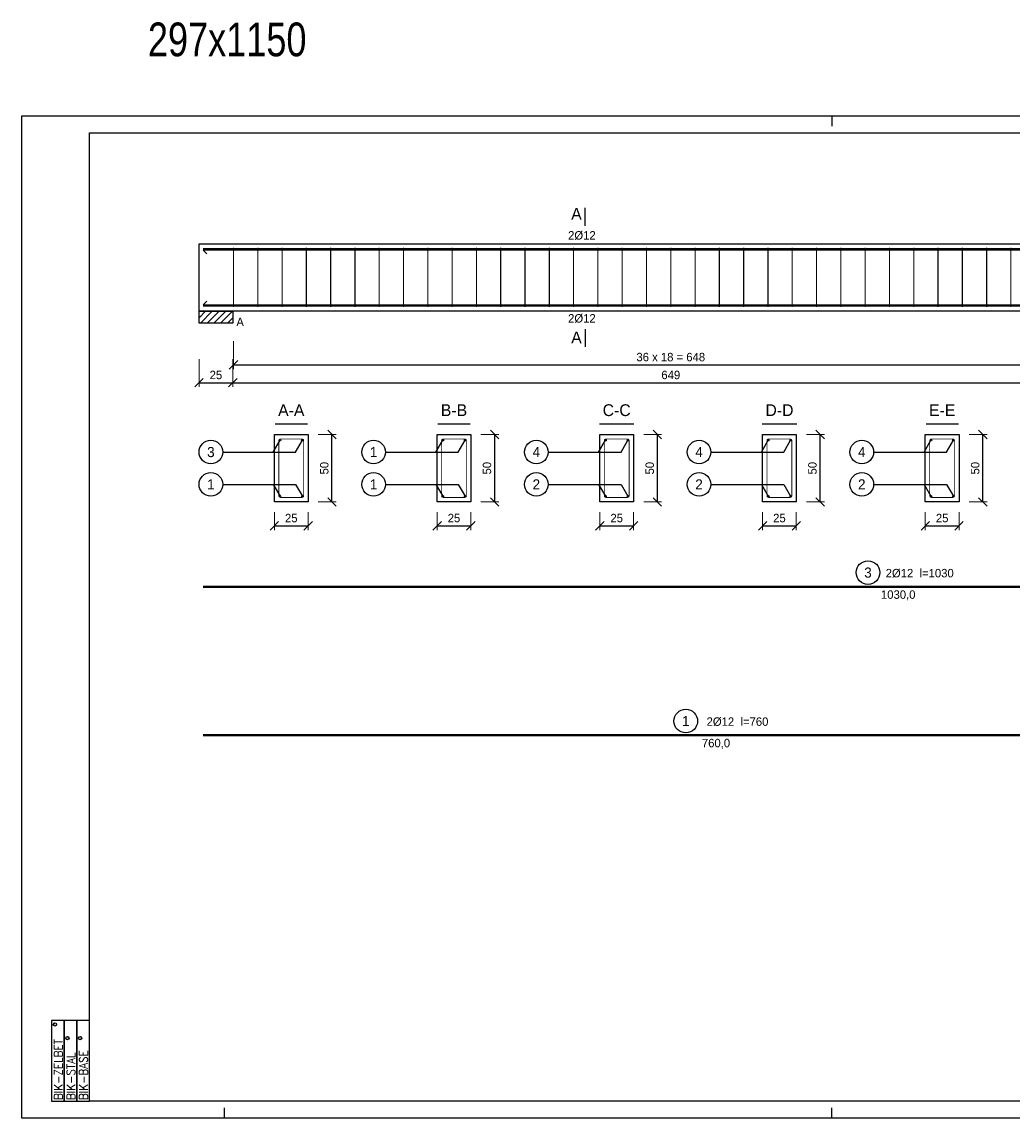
# Model space of a CAD drawing. Header units: millimetres. Extents: x -5773 to -2898, y -9833 to -1081.
# Tile 41 of 53: x -5773 to -5040, y -1893 to -1081. Entities that reach past the tile are written whole.
import ezdxf
from ezdxf.enums import TextEntityAlignment as Align

# ---------------------------------------------------------------- set-up
doc = ezdxf.new("R2010")
doc.units = ezdxf.units.MM
doc.header["$LTSCALE"] = 25
for name, color, linetype in [('BA_pdz', 2, 'Continuous'), ('BA_ram', 2, 'Continuous'), ('BA_txg', 3, 'Continuous')]:
    doc.layers.add(name, color=color, linetype=linetype)
doc.styles.add('BIKTC', font='bikromsw.shx', dxfattribs={"width": 0.85})
doc.styles.add('BIKTG', font='bikromsw.shx', dxfattribs={"width": 0.85})
doc.styles.add('BIKTS', font='bikromsw.shx', dxfattribs={"width": 0.85})
doc.styles.add('ROMANC', font='ROMANC.SHX', dxfattribs={"width": 0.9})
doc.styles.add('SPECBUD_TXT', font='txt')
doc.dimstyles.new('SPECBUD', dxfattribs={"dimscale": 25, "dimtxt": 0.25, "dimasz": 0.25, "dimexe": 0.125, "dimexo": 0.3, "dimgap": 0.1, "dimtad": 1, "dimdec": 0, "dimzin": 0, "dimtxsty": 'SPECBUD_TXT', "dimblk": 'OBLIQUE', "dimblk1": 'OBLIQUE', "dimblk2": 'OBLIQUE', "dimcen": 0.1, "dimclrt": 2, "dimadec": 0, "dimazin": 0, "dimtfac": 1, "dimtdec": 4, "dimtofl": 0, "dimtmove": 0, "dimatfit": 3, "dimfxl": 0.7, "dimfxlon": 1, "dimtolj": 1, "dimtzin": 0, "dimlwe": 0, "dimarcsym": 0})

# ---------------------------------------------------------------- blocks, each defined once
blk = doc.blocks.new('_OBLIQUE')
at = {"color": 0, "lineweight": -2}
blk.add_line((-0.5, -0.5), (0.5, 0.5), dxfattribs=at)
blk = doc.blocks.new('*D268')
at = {"color": 0, "lineweight": 0, "ltscale": 125}
for p, q in [((-5642.028278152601, -1330.457003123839), (-5642.028278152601, -1351.082003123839)), ((-5617.028278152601, -1330.457003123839), (-5617.028278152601, -1351.082003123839))]:
    blk.add_line(p, q, dxfattribs=at)
at = {"color": 0, "lineweight": -2, "ltscale": 125}
blk.add_line((-5642.028278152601, -1347.957003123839), (-5617.028278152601, -1347.957003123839), dxfattribs=at)
at = {"layer": 'Defpoints', "color": 0}
for p in [(-5642.028278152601, -1294.977003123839), (-5617.028278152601, -1294.977003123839), (-5617.028278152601, -1347.957003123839)]:
    blk.add_point(p, dxfattribs=at)
at = {"color": 0, "lineweight": -2, "xscale": 6.25, "yscale": 6.25, "zscale": 6.25, "rotation": 180}
blk.add_blockref('_OBLIQUE', (-5642.028278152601, -1347.957003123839), dxfattribs=at)
at = {"color": 0, "lineweight": -2, "xscale": 6.25, "yscale": 6.25, "zscale": 6.25}
blk.add_blockref('_OBLIQUE', (-5617.028278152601, -1347.957003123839), dxfattribs=at)
at = {"color": 2, "insert": (-5629.528278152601, -1342.265921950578), "char_height": 6.25, "attachment_point": 5, "style": 'SPECBUD_TXT'}
blk.add_mtext('\\A1;25', dxfattribs=at)
blk = doc.blocks.new('*D269')
at = {"color": 0, "lineweight": 0, "ltscale": 125}
for p, q in [((-5617.028278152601, -1330.457003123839), (-5617.028278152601, -1351.082003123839)), ((-4968.028278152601, -1330.457003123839), (-4968.028278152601, -1351.082003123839))]:
    blk.add_line(p, q, dxfattribs=at)
at = {"color": 0, "lineweight": -2, "ltscale": 125}
blk.add_line((-5617.028278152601, -1347.957003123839), (-4968.028278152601, -1347.957003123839), dxfattribs=at)
at = {"layer": 'Defpoints', "color": 0}
for p in [(-5617.028278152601, -1294.977003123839), (-4968.028278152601, -1294.977003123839), (-4968.028278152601, -1347.957003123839)]:
    blk.add_point(p, dxfattribs=at)
at = {"color": 0, "lineweight": -2, "xscale": 6.25, "yscale": 6.25, "zscale": 6.25, "rotation": 180}
blk.add_blockref('_OBLIQUE', (-5617.028278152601, -1347.957003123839), dxfattribs=at)
at = {"color": 0, "lineweight": -2, "xscale": 6.25, "yscale": 6.25, "zscale": 6.25}
blk.add_blockref('_OBLIQUE', (-4968.028278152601, -1347.957003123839), dxfattribs=at)
at = {"color": 2, "insert": (-5292.528278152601, -1342.265921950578), "char_height": 6.25, "attachment_point": 5, "style": 'SPECBUD_TXT'}
blk.add_mtext('\\A1;649', dxfattribs=at)
blk = doc.blocks.new('*D277')
at = {"color": 0, "lineweight": 0, "ltscale": 125}
for p, q in [((-5616.528278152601, -1317.217003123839), (-5616.528278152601, -1337.842003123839)), ((-4968.528278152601, -1317.217003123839), (-4968.528278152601, -1337.842003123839))]:
    blk.add_line(p, q, dxfattribs=at)
at = {"color": 0, "lineweight": -2, "ltscale": 125}
blk.add_line((-5616.528278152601, -1334.717003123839), (-4968.528278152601, -1334.717003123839), dxfattribs=at)
at = {"layer": 'Defpoints', "color": 0}
for p in [(-5616.528278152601, -1294.977003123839), (-4968.528278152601, -1294.977003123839), (-4968.528278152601, -1334.717003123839)]:
    blk.add_point(p, dxfattribs=at)
at = {"color": 0, "lineweight": -2, "xscale": 6.25, "yscale": 6.25, "zscale": 6.25, "rotation": 180}
blk.add_blockref('_OBLIQUE', (-5616.528278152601, -1334.717003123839), dxfattribs=at)
at = {"color": 0, "lineweight": -2, "xscale": 6.25, "yscale": 6.25, "zscale": 6.25}
blk.add_blockref('_OBLIQUE', (-4968.528278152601, -1334.717003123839), dxfattribs=at)
at = {"color": 2, "insert": (-5292.528278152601, -1329.023790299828), "char_height": 6.25, "attachment_point": 5, "style": 'SPECBUD_TXT'}
blk.add_mtext('\\A1;36 x 18 = 648', dxfattribs=at)
blk = doc.blocks.new('*D281')
at = {"color": 0, "lineweight": 0, "ltscale": 125}
for p, q in [((-5553.708278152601, -1386.327003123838), (-5540.423278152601, -1386.327003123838)), ((-5553.708278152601, -1436.327003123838), (-5540.423278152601, -1436.327003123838))]:
    blk.add_line(p, q, dxfattribs=at)
at = {"color": 0, "lineweight": -2, "ltscale": 125}
blk.add_line((-5543.548278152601, -1436.327003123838), (-5543.548278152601, -1386.327003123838), dxfattribs=at)
at = {"layer": 'Defpoints', "color": 0}
for p in [(-5561.208278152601, -1386.327003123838), (-5543.548278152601, -1386.327003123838), (-5561.208278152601, -1436.327003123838)]:
    blk.add_point(p, dxfattribs=at)
at = {"color": 0, "lineweight": -2, "xscale": 6.25, "yscale": 6.25, "zscale": 6.25}
for p, rotation in [((-5543.548278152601, -1386.327003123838), 90), ((-5543.548278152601, -1436.327003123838), 270)]:
    blk.add_blockref('_OBLIQUE', p, dxfattribs=dict(at, rotation=rotation))
at = {"color": 2, "insert": (-5549.239359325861, -1411.327003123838), "char_height": 6.25, "attachment_point": 5, "rotation": 90, "style": 'SPECBUD_TXT'}
blk.add_mtext('\\A1;50', dxfattribs=at)
blk = doc.blocks.new('*D282')
at = {"color": 0, "lineweight": 0, "ltscale": 125}
for p, q in [((-5586.208278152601, -1443.827003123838), (-5586.208278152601, -1457.112003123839)), ((-5561.208278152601, -1443.827003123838), (-5561.208278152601, -1457.112003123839))]:
    blk.add_line(p, q, dxfattribs=at)
at = {"color": 0, "lineweight": -2, "ltscale": 125}
blk.add_line((-5586.208278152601, -1453.987003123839), (-5561.208278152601, -1453.987003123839), dxfattribs=at)
at = {"layer": 'Defpoints', "color": 0}
for p in [(-5586.208278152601, -1436.327003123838), (-5561.208278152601, -1436.327003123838), (-5561.208278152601, -1453.987003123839)]:
    blk.add_point(p, dxfattribs=at)
at = {"color": 0, "lineweight": -2, "xscale": 6.25, "yscale": 6.25, "zscale": 6.25, "rotation": 180}
blk.add_blockref('_OBLIQUE', (-5586.208278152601, -1453.987003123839), dxfattribs=at)
at = {"color": 0, "lineweight": -2, "xscale": 6.25, "yscale": 6.25, "zscale": 6.25}
blk.add_blockref('_OBLIQUE', (-5561.208278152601, -1453.987003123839), dxfattribs=at)
at = {"color": 2, "insert": (-5573.708278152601, -1448.295921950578), "char_height": 6.25, "attachment_point": 5, "style": 'SPECBUD_TXT'}
blk.add_mtext('\\A1;25', dxfattribs=at)
blk = doc.blocks.new('*D283')
at = {"color": 0, "lineweight": 0, "ltscale": 125}
for p, q in [((-5433.148278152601, -1386.327003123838), (-5419.863278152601, -1386.327003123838)), ((-5433.148278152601, -1436.327003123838), (-5419.863278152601, -1436.327003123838))]:
    blk.add_line(p, q, dxfattribs=at)
at = {"color": 0, "lineweight": -2, "ltscale": 125}
blk.add_line((-5422.988278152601, -1436.327003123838), (-5422.988278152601, -1386.327003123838), dxfattribs=at)
at = {"layer": 'Defpoints', "color": 0}
for p in [(-5440.648278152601, -1386.327003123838), (-5422.988278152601, -1386.327003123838), (-5440.648278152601, -1436.327003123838)]:
    blk.add_point(p, dxfattribs=at)
at = {"color": 0, "lineweight": -2, "xscale": 6.25, "yscale": 6.25, "zscale": 6.25}
for p, rotation in [((-5422.988278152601, -1386.327003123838), 90), ((-5422.988278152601, -1436.327003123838), 270)]:
    blk.add_blockref('_OBLIQUE', p, dxfattribs=dict(at, rotation=rotation))
at = {"color": 2, "insert": (-5428.679359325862, -1411.327003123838), "char_height": 6.25, "attachment_point": 5, "rotation": 90, "style": 'SPECBUD_TXT'}
blk.add_mtext('\\A1;50', dxfattribs=at)
blk = doc.blocks.new('*D284')
at = {"color": 0, "lineweight": 0, "ltscale": 125}
for p, q in [((-5465.648278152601, -1443.827003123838), (-5465.648278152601, -1457.112003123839)), ((-5440.648278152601, -1443.827003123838), (-5440.648278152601, -1457.112003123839))]:
    blk.add_line(p, q, dxfattribs=at)
at = {"color": 0, "lineweight": -2, "ltscale": 125}
blk.add_line((-5465.648278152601, -1453.987003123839), (-5440.648278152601, -1453.987003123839), dxfattribs=at)
at = {"layer": 'Defpoints', "color": 0}
for p in [(-5465.648278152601, -1436.327003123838), (-5440.648278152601, -1436.327003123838), (-5440.648278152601, -1453.987003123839)]:
    blk.add_point(p, dxfattribs=at)
at = {"color": 0, "lineweight": -2, "xscale": 6.25, "yscale": 6.25, "zscale": 6.25, "rotation": 180}
blk.add_blockref('_OBLIQUE', (-5465.648278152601, -1453.987003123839), dxfattribs=at)
at = {"color": 0, "lineweight": -2, "xscale": 6.25, "yscale": 6.25, "zscale": 6.25}
blk.add_blockref('_OBLIQUE', (-5440.648278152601, -1453.987003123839), dxfattribs=at)
at = {"color": 2, "insert": (-5453.148278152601, -1448.295921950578), "char_height": 6.25, "attachment_point": 5, "style": 'SPECBUD_TXT'}
blk.add_mtext('\\A1;25', dxfattribs=at)
blk = doc.blocks.new('*D285')
at = {"color": 0, "lineweight": 0, "ltscale": 125}
for p, q in [((-5312.588278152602, -1386.327003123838), (-5299.303278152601, -1386.327003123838)), ((-5312.588278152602, -1436.327003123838), (-5299.303278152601, -1436.327003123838))]:
    blk.add_line(p, q, dxfattribs=at)
at = {"color": 0, "lineweight": -2, "ltscale": 125}
blk.add_line((-5302.428278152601, -1436.327003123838), (-5302.428278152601, -1386.327003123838), dxfattribs=at)
at = {"layer": 'Defpoints', "color": 0}
for p in [(-5320.088278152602, -1386.327003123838), (-5302.428278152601, -1386.327003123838), (-5320.088278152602, -1436.327003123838)]:
    blk.add_point(p, dxfattribs=at)
at = {"color": 0, "lineweight": -2, "xscale": 6.25, "yscale": 6.25, "zscale": 6.25}
for p, rotation in [((-5302.428278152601, -1386.327003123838), 90), ((-5302.428278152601, -1436.327003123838), 270)]:
    blk.add_blockref('_OBLIQUE', p, dxfattribs=dict(at, rotation=rotation))
at = {"color": 2, "insert": (-5308.119359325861, -1411.327003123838), "char_height": 6.25, "attachment_point": 5, "rotation": 90, "style": 'SPECBUD_TXT'}
blk.add_mtext('\\A1;50', dxfattribs=at)
blk = doc.blocks.new('*D286')
at = {"color": 0, "lineweight": 0, "ltscale": 125}
for p, q in [((-5345.088278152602, -1443.827003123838), (-5345.088278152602, -1457.112003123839)), ((-5320.088278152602, -1443.827003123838), (-5320.088278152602, -1457.112003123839))]:
    blk.add_line(p, q, dxfattribs=at)
at = {"color": 0, "lineweight": -2, "ltscale": 125}
blk.add_line((-5345.088278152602, -1453.987003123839), (-5320.088278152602, -1453.987003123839), dxfattribs=at)
at = {"layer": 'Defpoints', "color": 0}
for p in [(-5345.088278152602, -1436.327003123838), (-5320.088278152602, -1436.327003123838), (-5320.088278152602, -1453.987003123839)]:
    blk.add_point(p, dxfattribs=at)
at = {"color": 0, "lineweight": -2, "xscale": 6.25, "yscale": 6.25, "zscale": 6.25, "rotation": 180}
blk.add_blockref('_OBLIQUE', (-5345.088278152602, -1453.987003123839), dxfattribs=at)
at = {"color": 0, "lineweight": -2, "xscale": 6.25, "yscale": 6.25, "zscale": 6.25}
blk.add_blockref('_OBLIQUE', (-5320.088278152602, -1453.987003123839), dxfattribs=at)
at = {"color": 2, "insert": (-5332.588278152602, -1448.295921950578), "char_height": 6.25, "attachment_point": 5, "style": 'SPECBUD_TXT'}
blk.add_mtext('\\A1;25', dxfattribs=at)
blk = doc.blocks.new('*D287')
at = {"color": 0, "lineweight": 0, "ltscale": 125}
for p, q in [((-5192.028278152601, -1386.327003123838), (-5178.743278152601, -1386.327003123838)), ((-5192.028278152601, -1436.327003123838), (-5178.743278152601, -1436.327003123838))]:
    blk.add_line(p, q, dxfattribs=at)
at = {"color": 0, "lineweight": -2, "ltscale": 125}
blk.add_line((-5181.868278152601, -1436.327003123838), (-5181.868278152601, -1386.327003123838), dxfattribs=at)
at = {"layer": 'Defpoints', "color": 0}
for p in [(-5199.528278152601, -1386.327003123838), (-5181.868278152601, -1386.327003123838), (-5199.528278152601, -1436.327003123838)]:
    blk.add_point(p, dxfattribs=at)
at = {"color": 0, "lineweight": -2, "xscale": 6.25, "yscale": 6.25, "zscale": 6.25}
for p, rotation in [((-5181.868278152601, -1386.327003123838), 90), ((-5181.868278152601, -1436.327003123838), 270)]:
    blk.add_blockref('_OBLIQUE', p, dxfattribs=dict(at, rotation=rotation))
at = {"color": 2, "insert": (-5187.559359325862, -1411.327003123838), "char_height": 6.25, "attachment_point": 5, "rotation": 90, "style": 'SPECBUD_TXT'}
blk.add_mtext('\\A1;50', dxfattribs=at)
blk = doc.blocks.new('*D288')
at = {"color": 0, "lineweight": 0, "ltscale": 125}
for p, q in [((-5224.528278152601, -1443.827003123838), (-5224.528278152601, -1457.112003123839)), ((-5199.528278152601, -1443.827003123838), (-5199.528278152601, -1457.112003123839))]:
    blk.add_line(p, q, dxfattribs=at)
at = {"color": 0, "lineweight": -2, "ltscale": 125}
blk.add_line((-5224.528278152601, -1453.987003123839), (-5199.528278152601, -1453.987003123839), dxfattribs=at)
at = {"layer": 'Defpoints', "color": 0}
for p in [(-5224.528278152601, -1436.327003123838), (-5199.528278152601, -1436.327003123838), (-5199.528278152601, -1453.987003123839)]:
    blk.add_point(p, dxfattribs=at)
at = {"color": 0, "lineweight": -2, "xscale": 6.25, "yscale": 6.25, "zscale": 6.25, "rotation": 180}
blk.add_blockref('_OBLIQUE', (-5224.528278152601, -1453.987003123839), dxfattribs=at)
at = {"color": 0, "lineweight": -2, "xscale": 6.25, "yscale": 6.25, "zscale": 6.25}
blk.add_blockref('_OBLIQUE', (-5199.528278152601, -1453.987003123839), dxfattribs=at)
at = {"color": 2, "insert": (-5212.028278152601, -1448.295921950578), "char_height": 6.25, "attachment_point": 5, "style": 'SPECBUD_TXT'}
blk.add_mtext('\\A1;25', dxfattribs=at)
blk = doc.blocks.new('*D289')
at = {"color": 0, "lineweight": 0, "ltscale": 125}
for p, q in [((-5071.468278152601, -1386.327003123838), (-5058.183278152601, -1386.327003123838)), ((-5071.468278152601, -1436.327003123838), (-5058.183278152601, -1436.327003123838))]:
    blk.add_line(p, q, dxfattribs=at)
at = {"color": 0, "lineweight": -2, "ltscale": 125}
blk.add_line((-5061.308278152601, -1436.327003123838), (-5061.308278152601, -1386.327003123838), dxfattribs=at)
at = {"layer": 'Defpoints', "color": 0}
for p in [(-5078.968278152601, -1386.327003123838), (-5061.308278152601, -1386.327003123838), (-5078.968278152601, -1436.327003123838)]:
    blk.add_point(p, dxfattribs=at)
at = {"color": 0, "lineweight": -2, "xscale": 6.25, "yscale": 6.25, "zscale": 6.25}
for p, rotation in [((-5061.308278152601, -1386.327003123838), 90), ((-5061.308278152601, -1436.327003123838), 270)]:
    blk.add_blockref('_OBLIQUE', p, dxfattribs=dict(at, rotation=rotation))
at = {"color": 2, "insert": (-5066.999359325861, -1411.327003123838), "char_height": 6.25, "attachment_point": 5, "rotation": 90, "style": 'SPECBUD_TXT'}
blk.add_mtext('\\A1;50', dxfattribs=at)
blk = doc.blocks.new('*D290')
at = {"color": 0, "lineweight": 0, "ltscale": 125}
for p, q in [((-5103.968278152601, -1443.827003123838), (-5103.968278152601, -1457.112003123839)), ((-5078.968278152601, -1443.827003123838), (-5078.968278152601, -1457.112003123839))]:
    blk.add_line(p, q, dxfattribs=at)
at = {"color": 0, "lineweight": -2, "ltscale": 125}
blk.add_line((-5103.968278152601, -1453.987003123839), (-5078.968278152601, -1453.987003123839), dxfattribs=at)
at = {"layer": 'Defpoints', "color": 0}
for p in [(-5103.968278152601, -1436.327003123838), (-5078.968278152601, -1436.327003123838), (-5078.968278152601, -1453.987003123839)]:
    blk.add_point(p, dxfattribs=at)
at = {"color": 0, "lineweight": -2, "xscale": 6.25, "yscale": 6.25, "zscale": 6.25, "rotation": 180}
blk.add_blockref('_OBLIQUE', (-5103.968278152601, -1453.987003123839), dxfattribs=at)
at = {"color": 0, "lineweight": -2, "xscale": 6.25, "yscale": 6.25, "zscale": 6.25}
blk.add_blockref('_OBLIQUE', (-5078.968278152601, -1453.987003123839), dxfattribs=at)
at = {"color": 2, "insert": (-5091.468278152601, -1448.295921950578), "char_height": 6.25, "attachment_point": 5, "style": 'SPECBUD_TXT'}
blk.add_mtext('\\A1;25', dxfattribs=at)
blk = doc.blocks.new('BBB')
for points in [[(2.390818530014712, 0.747221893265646), (2.390818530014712, 1.120832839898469), (0, 1.120832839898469), (0, 0.747221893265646)], [(2.390818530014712, 0.373610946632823), (2.390818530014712, 0.747221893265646), (0, 0.747221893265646), (0, 0.373610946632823)], [(2.390818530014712, 0), (2.390818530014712, 0.373610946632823), (0, 0.373610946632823), (0, 0)]]:
    blk.add_lwpolyline(points, close=True)
for centre in [(2.277232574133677, 1.023963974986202), (1.871369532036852, 0.6503530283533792), (1.871369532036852, 0.2767420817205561)]:
    blk.add_circle(centre, 0.04925559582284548)
at = {"style": 'ROMANC', "width": 0.9}
for s, p in [('BIK-ZELBET', (0.03184617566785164, 0.7981096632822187)), ('BIK-STAL', (0.03184617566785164, 0.4244987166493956)), ('BIK-BASE', (0.03184617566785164, 0.05088777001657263))]:
    blk.add_text(s, height=0.248805, dxfattribs=at).set_placement(p)
at = {"style": 'BIKTS', "width": 0.85}
for p in [(2.277232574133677, 1.023963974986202), (1.871369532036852, 0.6503530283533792), (1.871369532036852, 0.2767420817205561)]:
    blk.add_text('R', height=0.05729552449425, dxfattribs=at).set_placement(p, align=Align.MIDDLE_CENTER)
blk = doc.blocks.new('biketyk')
at = {"xscale": 10, "yscale": 10, "zscale": 10, "rotation": 90}
blk.add_blockref('BBB', (0, 0), dxfattribs=at)
at = {"style": 'BIKTC', "width": 0.8}
for tag, p in [('KOMENTARZ', (-0.9844944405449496, 25.5686402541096)), ('RYSUNEK', (-8.456713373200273, 25.5686402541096)), ('DATA', (-4.720603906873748, 25.5686402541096))]:
    blk.add_attdef(tag, p, '', height=2, rotation=90, dxfattribs=at)

msp = doc.modelspace()

# ---------------------------------------------------------------- hatches: boundary and pattern name
at = {"ltscale": 125}
h = msp.add_hatch(dxfattribs=at)
h.set_pattern_fill('ANSI31', color=256, scale=2.5, style=0)
h.set_pattern_definition([(45, (-5650.868278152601, -1193.647003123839), (2.5, -2.5), [])])
h.paths.add_polyline_path([(-5642.028278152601, -1303.807003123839), (-5642.028278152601, -1294.977003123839), (-5617.028278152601, -1294.977003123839), (-5617.028278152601, -1303.807003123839), (-5642.028278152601, -1303.807003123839)], is_closed=False)

# ---------------------------------------------------------------- linework, layer by layer
at = {"color": 1, "linetype": 'Continuous', "ltscale": 125}
for p, q in [((-5356.048278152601, -1231.727003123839), (-5356.048278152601, -1218.477003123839)), ((-5639.028278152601, -1249.777003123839), (-5636.378278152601, -1252.427003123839)), ((-5639.028278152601, -1249.777003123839), (-5636.378278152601, -1252.427003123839)), ((-5639.028278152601, -1290.177003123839), (-5636.378278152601, -1287.527003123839)), ((-5639.028278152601, -1290.177003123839), (-5636.378278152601, -1287.527003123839)), ((-5356.048278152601, -1308.227003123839), (-5356.048278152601, -1321.477003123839)), ((-5585.678278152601, -1378.377003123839), (-5561.728278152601, -1378.377003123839)), ((-5465.118278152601, -1378.377003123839), (-5441.168278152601, -1378.377003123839)), ((-5345.358278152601, -1378.377003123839), (-5319.808278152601, -1378.377003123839)), ((-5224.798278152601, -1378.377003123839), (-5199.248278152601, -1378.377003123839)), ((-5103.438278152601, -1378.377003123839), (-5079.488278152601, -1378.377003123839))]:
    msp.add_line(p, q, dxfattribs=at)
at = {"color": 2, "linetype": 'Continuous', "ltscale": 125}
for points in [[(-5642.028278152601, -1244.977003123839), (-3037.028278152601, -1244.977003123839), (-3037.028278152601, -1294.977003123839), (-5642.028278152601, -1294.977003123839), (-5642.028278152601, -1244.977003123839)], [(-5586.208278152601, -1386.327003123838), (-5586.208278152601, -1386.327003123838), (-5586.208278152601, -1386.327003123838), (-5561.208278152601, -1386.327003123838), (-5561.208278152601, -1386.327003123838), (-5561.208278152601, -1386.327003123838), (-5561.208278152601, -1386.327003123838), (-5561.208278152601, -1386.327003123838), (-5561.208278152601, -1436.327003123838), (-5561.208278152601, -1436.327003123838), (-5586.208278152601, -1436.327003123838), (-5586.208278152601, -1436.327003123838), (-5586.208278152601, -1386.327003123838), (-5586.208278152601, -1386.327003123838), (-5586.208278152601, -1386.327003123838)], [(-5465.648278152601, -1386.327003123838), (-5465.648278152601, -1386.327003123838), (-5465.648278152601, -1386.327003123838), (-5440.648278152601, -1386.327003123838), (-5440.648278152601, -1386.327003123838), (-5440.648278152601, -1386.327003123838), (-5440.648278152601, -1386.327003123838), (-5440.648278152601, -1386.327003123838), (-5440.648278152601, -1436.327003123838), (-5440.648278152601, -1436.327003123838), (-5465.648278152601, -1436.327003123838), (-5465.648278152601, -1436.327003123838), (-5465.648278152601, -1386.327003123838), (-5465.648278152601, -1386.327003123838), (-5465.648278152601, -1386.327003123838)], [(-5345.088278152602, -1386.327003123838), (-5345.088278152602, -1386.327003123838), (-5345.088278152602, -1386.327003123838), (-5320.088278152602, -1386.327003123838), (-5320.088278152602, -1386.327003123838), (-5320.088278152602, -1386.327003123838), (-5320.088278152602, -1386.327003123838), (-5320.088278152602, -1386.327003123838), (-5320.088278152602, -1436.327003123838), (-5320.088278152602, -1436.327003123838), (-5345.088278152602, -1436.327003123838), (-5345.088278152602, -1436.327003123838), (-5345.088278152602, -1386.327003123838), (-5345.088278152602, -1386.327003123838), (-5345.088278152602, -1386.327003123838)], [(-5224.528278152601, -1386.327003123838), (-5224.528278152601, -1386.327003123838), (-5224.528278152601, -1386.327003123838), (-5199.528278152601, -1386.327003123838), (-5199.528278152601, -1386.327003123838), (-5199.528278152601, -1386.327003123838), (-5199.528278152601, -1386.327003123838), (-5199.528278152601, -1386.327003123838), (-5199.528278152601, -1436.327003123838), (-5199.528278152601, -1436.327003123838), (-5224.528278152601, -1436.327003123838), (-5224.528278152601, -1436.327003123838), (-5224.528278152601, -1386.327003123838), (-5224.528278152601, -1386.327003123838), (-5224.528278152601, -1386.327003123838)], [(-5103.968278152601, -1386.327003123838), (-5103.968278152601, -1386.327003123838), (-5103.968278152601, -1386.327003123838), (-5078.968278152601, -1386.327003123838), (-5078.968278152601, -1386.327003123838), (-5078.968278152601, -1386.327003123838), (-5078.968278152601, -1386.327003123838), (-5078.968278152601, -1386.327003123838), (-5078.968278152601, -1436.327003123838), (-5078.968278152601, -1436.327003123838), (-5103.968278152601, -1436.327003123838), (-5103.968278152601, -1436.327003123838), (-5103.968278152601, -1386.327003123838), (-5103.968278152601, -1386.327003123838), (-5103.968278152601, -1386.327003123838)]]:
    msp.add_lwpolyline(points, dxfattribs=at)
at = {"color": 3, "linetype": 'Continuous', "ltscale": 125}
for points, const_width in [([(-4609.028278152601, -1249.177003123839), (-4609.028278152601, -1249.177003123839), (-4609.028278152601, -1249.177003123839), (-4609.028278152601, -1249.177003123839), (-4609.028278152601, -1249.177003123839), (-4609.028278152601, -1249.177003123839), (-5639.028278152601, -1249.177003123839), (-5639.028278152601, -1249.177003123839), (-5639.028278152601, -1249.177003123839), (-5639.028278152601, -1249.177003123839), (-5639.028278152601, -1249.177003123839), (-5639.028278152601, -1249.177003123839)], 1.77), ([(-5616.528278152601, -1291.977003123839), (-5616.528278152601, -1247.977003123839)], 0.83), ([(-5598.528278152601, -1291.977003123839), (-5598.528278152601, -1247.977003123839)], 0.83), ([(-5580.528278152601, -1291.977003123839), (-5580.528278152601, -1247.977003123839)], 0.83), ([(-5562.528278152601, -1291.977003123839), (-5562.528278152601, -1247.977003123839)], 0.83), ([(-5544.528278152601, -1291.977003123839), (-5544.528278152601, -1247.977003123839)], 0.83), ([(-5526.528278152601, -1291.977003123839), (-5526.528278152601, -1247.977003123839)], 0.83), ([(-5508.528278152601, -1291.977003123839), (-5508.528278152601, -1247.977003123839)], 0.83), ([(-5490.528278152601, -1291.977003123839), (-5490.528278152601, -1247.977003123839)], 0.83), ([(-5472.528278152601, -1291.977003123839), (-5472.528278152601, -1247.977003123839)], 0.83), ([(-5454.528278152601, -1291.977003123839), (-5454.528278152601, -1247.977003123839)], 0.83), ([(-5436.528278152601, -1291.977003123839), (-5436.528278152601, -1247.977003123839)], 0.83), ([(-5418.528278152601, -1291.977003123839), (-5418.528278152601, -1247.977003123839)], 0.83), ([(-5400.528278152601, -1291.977003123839), (-5400.528278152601, -1247.977003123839)], 0.83), ([(-5382.528278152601, -1291.977003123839), (-5382.528278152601, -1247.977003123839)], 0.83), ([(-5364.528278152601, -1291.977003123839), (-5364.528278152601, -1247.977003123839)], 0.83), ([(-5346.528278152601, -1291.977003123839), (-5346.528278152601, -1247.977003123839)], 0.83), ([(-5328.528278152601, -1291.977003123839), (-5328.528278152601, -1247.977003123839)], 0.83), ([(-5310.528278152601, -1291.977003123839), (-5310.528278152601, -1247.977003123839)], 0.83), ([(-5292.528278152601, -1291.977003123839), (-5292.528278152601, -1247.977003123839)], 0.83), ([(-5274.528278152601, -1291.977003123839), (-5274.528278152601, -1247.977003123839)], 0.83), ([(-5256.528278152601, -1291.977003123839), (-5256.528278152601, -1247.977003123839)], 0.83), ([(-5238.528278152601, -1291.977003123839), (-5238.528278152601, -1247.977003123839)], 0.83), ([(-5220.528278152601, -1291.977003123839), (-5220.528278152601, -1247.977003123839)], 0.83), ([(-5202.528278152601, -1291.977003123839), (-5202.528278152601, -1247.977003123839)], 0.83), ([(-5184.528278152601, -1291.977003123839), (-5184.528278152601, -1247.977003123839)], 0.83), ([(-5166.528278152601, -1291.977003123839), (-5166.528278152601, -1247.977003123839)], 0.83), ([(-5148.528278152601, -1291.977003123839), (-5148.528278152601, -1247.977003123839)], 0.83), ([(-5130.528278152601, -1291.977003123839), (-5130.528278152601, -1247.977003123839)], 0.83), ([(-5112.528278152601, -1291.977003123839), (-5112.528278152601, -1247.977003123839)], 0.83), ([(-5094.528278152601, -1291.977003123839), (-5094.528278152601, -1247.977003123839)], 0.83), ([(-5076.528278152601, -1291.977003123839), (-5076.528278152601, -1247.977003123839)], 0.83), ([(-5058.528278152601, -1291.977003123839), (-5058.528278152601, -1247.977003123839)], 0.83), ([(-5040.528278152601, -1291.977003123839), (-5040.528278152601, -1247.977003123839)], 0.83), ([(-4879.028278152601, -1290.777003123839), (-4879.028278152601, -1290.777003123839), (-4879.028278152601, -1290.777003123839), (-4879.028278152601, -1290.777003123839), (-4879.028278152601, -1290.777003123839), (-4879.028278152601, -1290.777003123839), (-5639.028278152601, -1290.777003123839), (-5639.028278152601, -1290.777003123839), (-5639.028278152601, -1290.777003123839), (-5639.028278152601, -1290.777003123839), (-5639.028278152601, -1290.777003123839), (-5639.028278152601, -1290.777003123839)], 1.77), ([(-4609.028278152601, -1499.177003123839), (-4609.028278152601, -1499.177003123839), (-4609.028278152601, -1499.177003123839), (-4609.028278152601, -1499.177003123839), (-4609.028278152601, -1499.177003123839), (-4609.028278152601, -1499.177003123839), (-5639.028278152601, -1499.177003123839), (-5639.028278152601, -1499.177003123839), (-5639.028278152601, -1499.177003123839), (-5639.028278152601, -1499.177003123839), (-5639.028278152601, -1499.177003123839), (-5639.028278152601, -1499.177003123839)], 1.77), ([(-4879.028278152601, -1609.177003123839), (-4879.028278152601, -1609.177003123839), (-4879.028278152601, -1609.177003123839), (-4879.028278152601, -1609.177003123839), (-4879.028278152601, -1609.177003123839), (-4879.028278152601, -1609.177003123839), (-5639.028278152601, -1609.177003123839), (-5639.028278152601, -1609.177003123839), (-5639.028278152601, -1609.177003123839), (-5639.028278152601, -1609.177003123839), (-5639.028278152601, -1609.177003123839), (-5639.028278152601, -1609.177003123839)], 1.77)]:
    msp.add_lwpolyline(points, dxfattribs=dict(at, const_width=const_width))
at = {"color": 1, "linetype": 'Continuous', "ltscale": 125}
for points in [[(-5642.028278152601, -1303.807003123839), (-5642.028278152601, -1294.977003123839), (-5617.028278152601, -1294.977003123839), (-5617.028278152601, -1303.807003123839)], [(-5624.508278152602, -1399.357003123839), (-5570.508278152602, -1399.357003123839), (-5565.408278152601, -1390.527003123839)], [(-5624.508278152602, -1399.357003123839), (-5587.108278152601, -1399.357003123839), (-5582.008278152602, -1390.527003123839)], [(-5503.948278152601, -1399.357003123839), (-5449.948278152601, -1399.357003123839), (-5444.848278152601, -1390.527003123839)], [(-5503.948278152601, -1399.357003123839), (-5466.548278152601, -1399.357003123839), (-5461.448278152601, -1390.527003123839)], [(-5383.388278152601, -1399.357003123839), (-5329.388278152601, -1399.357003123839), (-5324.288278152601, -1390.527003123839)], [(-5383.388278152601, -1399.357003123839), (-5345.988278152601, -1399.357003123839), (-5340.888278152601, -1390.527003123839)], [(-5262.828278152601, -1399.357003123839), (-5208.828278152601, -1399.357003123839), (-5203.728278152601, -1390.527003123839)], [(-5262.828278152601, -1399.357003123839), (-5225.428278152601, -1399.357003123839), (-5220.328278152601, -1390.527003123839)], [(-5142.268278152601, -1399.357003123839), (-5088.268278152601, -1399.357003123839), (-5083.168278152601, -1390.527003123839)], [(-5142.268278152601, -1399.357003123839), (-5104.868278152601, -1399.357003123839), (-5099.768278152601, -1390.527003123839)], [(-5624.508278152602, -1423.297003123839), (-5587.108278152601, -1423.297003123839), (-5582.008278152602, -1432.127003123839)], [(-5624.508278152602, -1423.297003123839), (-5570.508278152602, -1423.297003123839), (-5565.408278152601, -1432.127003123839)], [(-5503.948278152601, -1423.297003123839), (-5466.548278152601, -1423.297003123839), (-5461.448278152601, -1432.127003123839)], [(-5503.948278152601, -1423.297003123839), (-5449.948278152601, -1423.297003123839), (-5444.848278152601, -1432.127003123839)], [(-5383.388278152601, -1423.297003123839), (-5345.988278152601, -1423.297003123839), (-5340.888278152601, -1432.127003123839)], [(-5383.388278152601, -1423.297003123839), (-5329.388278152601, -1423.297003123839), (-5324.288278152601, -1432.127003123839)], [(-5262.828278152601, -1423.297003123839), (-5225.428278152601, -1423.297003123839), (-5220.328278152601, -1432.127003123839)], [(-5262.828278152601, -1423.297003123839), (-5208.828278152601, -1423.297003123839), (-5203.728278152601, -1432.127003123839)], [(-5142.268278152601, -1423.297003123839), (-5104.868278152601, -1423.297003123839), (-5099.768278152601, -1432.127003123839)], [(-5142.268278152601, -1423.297003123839), (-5088.268278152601, -1423.297003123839), (-5083.168278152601, -1432.127003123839)]]:
    msp.add_lwpolyline(points, dxfattribs=at)
at = {"color": 7, "linetype": 'Continuous', "ltscale": 125}
msp.add_lwpolyline([(-5642.028278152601, -1303.807003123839), (-5642.028278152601, -1294.977003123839), (-5617.028278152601, -1294.977003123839), (-5617.028278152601, -1303.807003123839)], close=True, dxfattribs=at)
at = {"color": 3, "linetype": 'Continuous', "ltscale": 125, "const_width": 0.6}
for points in [[(-5573.008278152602, -1389.627003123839), (-5566.008278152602, -1389.627003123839, -0.414213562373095), (-5564.508278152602, -1391.127003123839), (-5564.508278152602, -1431.527003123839, -0.414213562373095), (-5566.008278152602, -1433.027003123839), (-5581.408278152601, -1433.027003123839, -0.414213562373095), (-5582.908278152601, -1431.527003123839), (-5582.908278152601, -1391.127003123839, -0.414213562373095), (-5581.408278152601, -1389.627003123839), (-5566.008278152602, -1389.627003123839, -0.414213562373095), (-5564.508278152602, -1391.127003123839), (-5564.508278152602, -1398.127003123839)], [(-5452.448278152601, -1389.627003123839), (-5445.448278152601, -1389.627003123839, -0.414213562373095), (-5443.948278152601, -1391.127003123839), (-5443.948278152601, -1431.527003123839, -0.414213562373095), (-5445.448278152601, -1433.027003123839), (-5460.848278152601, -1433.027003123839, -0.414213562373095), (-5462.348278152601, -1431.527003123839), (-5462.348278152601, -1391.127003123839, -0.414213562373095), (-5460.848278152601, -1389.627003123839), (-5445.448278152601, -1389.627003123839, -0.414213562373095), (-5443.948278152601, -1391.127003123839), (-5443.948278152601, -1398.127003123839)], [(-5331.888278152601, -1389.627003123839), (-5324.888278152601, -1389.627003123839, -0.414213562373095), (-5323.388278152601, -1391.127003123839), (-5323.388278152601, -1431.527003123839, -0.414213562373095), (-5324.888278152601, -1433.027003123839), (-5340.288278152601, -1433.027003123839, -0.414213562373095), (-5341.788278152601, -1431.527003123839), (-5341.788278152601, -1391.127003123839, -0.414213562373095), (-5340.288278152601, -1389.627003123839), (-5324.888278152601, -1389.627003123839, -0.414213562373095), (-5323.388278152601, -1391.127003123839), (-5323.388278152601, -1398.127003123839)], [(-5211.328278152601, -1389.627003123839), (-5204.328278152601, -1389.627003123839, -0.414213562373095), (-5202.828278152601, -1391.127003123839), (-5202.828278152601, -1431.527003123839, -0.414213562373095), (-5204.328278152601, -1433.027003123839), (-5219.728278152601, -1433.027003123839, -0.414213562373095), (-5221.228278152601, -1431.527003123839), (-5221.228278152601, -1391.127003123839, -0.414213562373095), (-5219.728278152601, -1389.627003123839), (-5204.328278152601, -1389.627003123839, -0.414213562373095), (-5202.828278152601, -1391.127003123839), (-5202.828278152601, -1398.127003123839)], [(-5090.768278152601, -1389.627003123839), (-5083.768278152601, -1389.627003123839, -0.414213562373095), (-5082.268278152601, -1391.127003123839), (-5082.268278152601, -1431.527003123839, -0.414213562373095), (-5083.768278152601, -1433.027003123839), (-5099.168278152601, -1433.027003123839, -0.414213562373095), (-5100.668278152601, -1431.527003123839), (-5100.668278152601, -1391.127003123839, -0.414213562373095), (-5099.168278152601, -1389.627003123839), (-5083.768278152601, -1389.627003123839, -0.414213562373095), (-5082.268278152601, -1391.127003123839), (-5082.268278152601, -1398.127003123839)]]:
    msp.add_lwpolyline(points, format="xyb", dxfattribs=at)
at = {"color": 1, "linetype": 'Continuous', "ltscale": 125}
for centre, radius in [((-5633.268278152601, -1399.357003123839), 8.76), ((-5512.708278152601, -1399.357003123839), 8.76), ((-5392.148278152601, -1399.357003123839), 8.759999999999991), ((-5271.588278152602, -1399.357003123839), 8.760000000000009), ((-5151.028278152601, -1399.357003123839), 8.759999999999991), ((-5633.268278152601, -1423.297003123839), 8.76), ((-5512.708278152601, -1423.297003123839), 8.76), ((-5392.148278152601, -1423.297003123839), 8.759999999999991), ((-5271.588278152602, -1423.297003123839), 8.760000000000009), ((-5151.028278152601, -1423.297003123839), 8.759999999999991), ((-5146.428278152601, -1488.657003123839), 8.759999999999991), ((-5281.428278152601, -1598.657003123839), 8.759999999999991)]:
    msp.add_circle(centre, radius, dxfattribs=at)
at = {"color": 3, "linetype": 'Continuous', "ltscale": 125}
for centre in [(-5582.008278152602, -1390.527003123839), (-5565.408278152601, -1390.527003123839), (-5461.448278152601, -1390.527003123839), (-5444.848278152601, -1390.527003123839), (-5340.888278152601, -1390.527003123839), (-5324.288278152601, -1390.527003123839), (-5220.328278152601, -1390.527003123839), (-5203.728278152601, -1390.527003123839), (-5099.768278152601, -1390.527003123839), (-5083.168278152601, -1390.527003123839), (-5582.008278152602, -1432.127003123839), (-5565.408278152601, -1432.127003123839), (-5461.448278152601, -1432.127003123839), (-5444.848278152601, -1432.127003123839), (-5340.888278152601, -1432.127003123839), (-5324.288278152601, -1432.127003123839), (-5220.328278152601, -1432.127003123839), (-5203.728278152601, -1432.127003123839), (-5099.768278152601, -1432.127003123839), (-5083.168278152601, -1432.127003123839)]:
    msp.add_circle(centre, 0.6, dxfattribs=at)
at = {"layer": 'BA_pdz', "color": 1}
for p, q in [((-5773.262199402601, -1150.295775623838), (-5723.262199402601, -1150.295775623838)), ((-5173.262199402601, -1150.295775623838), (-5173.262199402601, -1157.795775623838)), ((-5623.262199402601, -1892.795775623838), (-5623.262199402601, -1885.295775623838)), ((-5173.262199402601, -1892.795775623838), (-5173.262199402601, -1885.295775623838))]:
    msp.add_line(p, q, dxfattribs=at)
at = {"layer": 'BA_ram', "color": 1}
msp.add_lwpolyline([(-5773.262199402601, -1892.795775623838), (-5773.262199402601, -1150.295775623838), (-2898.262199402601, -1150.295775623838), (-2898.262199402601, -1892.795775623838)], close=True, dxfattribs=at)
at = {"layer": 'BA_ram'}
msp.add_lwpolyline([(-5723.262199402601, -1880.295775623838), (-5723.262199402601, -1162.795775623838), (-2910.762199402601, -1162.795775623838), (-2910.762199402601, -1880.295775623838)], close=True, dxfattribs=at)

# ---------------------------------------------------------------- block references
at = {"layer": 'BA_ram', "xscale": 2.5, "yscale": 2.5, "zscale": 2.5}
msp.add_blockref('biketyk', (-5723.262199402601, -1880.295775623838), dxfattribs=at)

# ---------------------------------------------------------------- texts
at = {"color": 2, "ltscale": 125, "style": 'SPECBUD_TXT'}
msp.add_text('A', height=8.75, dxfattribs=at).set_placement((-5358.518278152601, -1218.477003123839), align=Align.TOP_RIGHT)
for s, p in [('2Ø12', (-5368.608278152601, -1235.677003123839)), ('2Ø12', (-5368.608278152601, -1297.157003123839)), ('A', (-5614.378278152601, -1299.807003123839))]:
    msp.add_text(s, height=6.25, dxfattribs=at).set_placement(p, align=Align.TOP_LEFT)
msp.add_text('A', height=8.75, dxfattribs=at).set_placement((-5358.518278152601, -1321.477003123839), align=Align.BOTTOM_RIGHT)
for s, p in [('A-A', (-5573.708278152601, -1375.327003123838)), ('B-B', (-5453.148278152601, -1375.327003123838)), ('C-C', (-5332.588278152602, -1375.327003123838)), ('D-D', (-5212.028278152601, -1375.327003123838)), ('E-E', (-5091.468278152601, -1375.327003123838))]:
    msp.add_text(s, height=8.75, dxfattribs=at).set_placement(p, align=Align.BOTTOM_CENTER)
for s, p in [('3', (-5633.268278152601, -1399.357003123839)), ('1', (-5512.708278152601, -1399.357003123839)), ('4', (-5392.148278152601, -1399.357003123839)), ('4', (-5271.588278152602, -1399.357003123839)), ('4', (-5151.028278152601, -1399.357003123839)), ('1', (-5633.268278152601, -1423.297003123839)), ('1', (-5512.708278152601, -1423.297003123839)), ('2', (-5392.148278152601, -1423.297003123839)), ('2', (-5271.588278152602, -1423.297003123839)), ('2', (-5151.028278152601, -1423.297003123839)), ('3', (-5146.428278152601, -1488.657003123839)), ('1', (-5281.428278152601, -1598.657003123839))]:
    msp.add_text(s, height=7.5, dxfattribs=at).set_placement(p, align=Align.MIDDLE_CENTER)
for s, p in [(' 2Ø12  l=1030', (-5109.268278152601, -1485.937003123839)), ('1030,0', (-5124.028278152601, -1501.827003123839)), (' 2Ø12  l=760', (-5244.268278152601, -1595.937003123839)), ('760,0', (-5259.028278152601, -1611.827003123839))]:
    msp.add_text(s, height=6.25, dxfattribs=at).set_placement(p, align=Align.TOP_CENTER)
at = {"layer": 'BA_txg', "style": 'BIKTG', "width": 0.8}
msp.add_text('297x1150', height=25, dxfattribs=at).set_placement((-5679.921207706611, -1106.127855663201))

# ---------------------------------------------------------------- dimensions: what is measured, and where the dimension line sits
at = {"color": 1, "ltscale": 125}
for base, p1, p2, picture, middle in [((-5617.028278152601, -1347.957003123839), (-5642.028278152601, -1294.977003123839), (-5617.028278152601, -1294.977003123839), '*D268', (-5629.528278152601, -1342.265921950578)), ((-4968.028278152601, -1347.957003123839), (-5617.028278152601, -1294.977003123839), (-4968.028278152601, -1294.977003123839), '*D269', (-5292.528278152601, -1342.265921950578)), ((-5561.208278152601, -1453.987003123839), (-5586.208278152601, -1436.327003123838), (-5561.208278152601, -1436.327003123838), '*D282', (-5573.708278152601, -1448.295921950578)), ((-5440.648278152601, -1453.987003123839), (-5465.648278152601, -1436.327003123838), (-5440.648278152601, -1436.327003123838), '*D284', (-5453.148278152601, -1448.295921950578)), ((-5320.088278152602, -1453.987003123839), (-5345.088278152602, -1436.327003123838), (-5320.088278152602, -1436.327003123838), '*D286', (-5332.588278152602, -1448.295921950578)), ((-5199.528278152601, -1453.987003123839), (-5224.528278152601, -1436.327003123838), (-5199.528278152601, -1436.327003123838), '*D288', (-5212.028278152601, -1448.295921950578)), ((-5078.968278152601, -1453.987003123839), (-5103.968278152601, -1436.327003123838), (-5078.968278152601, -1436.327003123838), '*D290', (-5091.468278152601, -1448.295921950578))]:
    dim = msp.add_linear_dim(base=base, p1=p1, p2=p2, dimstyle='SPECBUD', override={"dimblk1": 'OBLIQUE', "dimblk2": 'OBLIQUE', "dimsah": 1}, dxfattribs=at)
    dim.commit()
    dim.dimension.update_dxf_attribs({"geometry": picture, "text_midpoint": middle})
dim = msp.add_linear_dim(base=(-4968.528278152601, -1334.717003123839), p1=(-5616.528278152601, -1294.977003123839), p2=(-4968.528278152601, -1294.977003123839), text='36 x 18 = 648', dimstyle='SPECBUD', override={"dimblk1": 'OBLIQUE', "dimblk2": 'OBLIQUE', "dimsah": 1}, dxfattribs=at)
dim.commit()
dim.dimension.update_dxf_attribs({"geometry": '*D277', "text_midpoint": (-5292.528278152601, -1329.023790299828)})
for base, p1, p2, picture, middle in [((-5543.548278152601, -1386.327003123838), (-5561.208278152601, -1436.327003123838), (-5561.208278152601, -1386.327003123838), '*D281', (-5549.239359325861, -1411.327003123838)), ((-5422.988278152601, -1386.327003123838), (-5440.648278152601, -1436.327003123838), (-5440.648278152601, -1386.327003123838), '*D283', (-5428.679359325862, -1411.327003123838)), ((-5302.428278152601, -1386.327003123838), (-5320.088278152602, -1436.327003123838), (-5320.088278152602, -1386.327003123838), '*D285', (-5308.119359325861, -1411.327003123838)), ((-5181.868278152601, -1386.327003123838), (-5199.528278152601, -1436.327003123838), (-5199.528278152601, -1386.327003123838), '*D287', (-5187.559359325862, -1411.327003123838)), ((-5061.308278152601, -1386.327003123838), (-5078.968278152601, -1436.327003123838), (-5078.968278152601, -1386.327003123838), '*D289', (-5066.999359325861, -1411.327003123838))]:
    dim = msp.add_linear_dim(base=base, p1=p1, p2=p2, angle=90, dimstyle='SPECBUD', override={"dimblk1": 'OBLIQUE', "dimblk2": 'OBLIQUE', "dimsah": 1}, dxfattribs=at)
    dim.commit()
    dim.dimension.update_dxf_attribs({"geometry": picture, "text_midpoint": middle})

doc.saveas('drawing.dxf')
